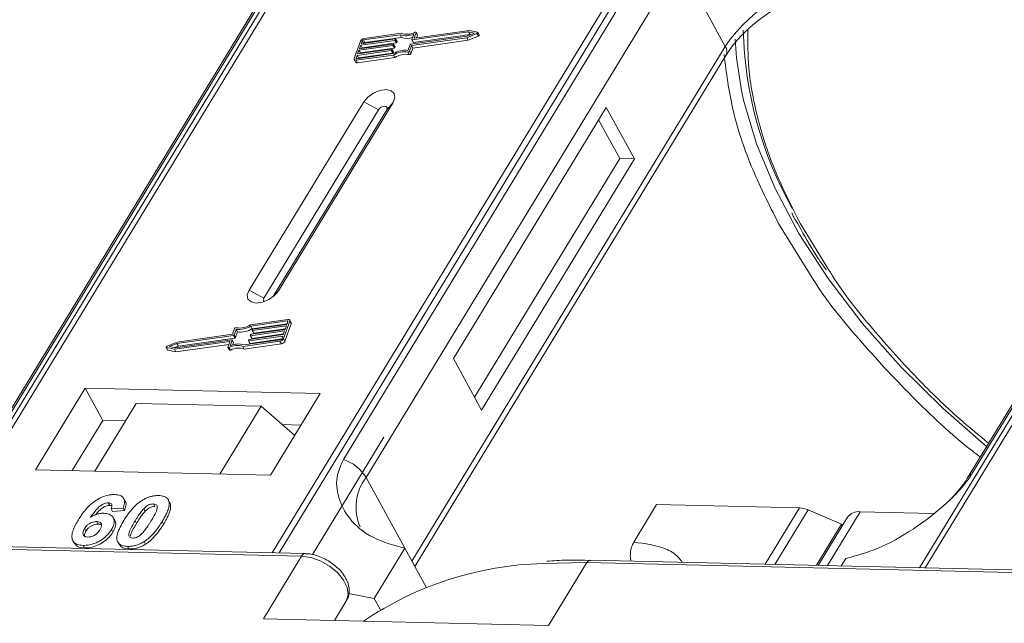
# Model space of a CAD drawing. Header units: millimetres. Extents: x 207 to 1682, y 260 to 1293.
# Tile 59 of 84: x 1227 to 1275, y 1062 to 1091. Entities that reach past the tile are written whole.
import ezdxf

# ---------------------------------------------------------------- set-up
doc = ezdxf.new("R2010")
doc.units = ezdxf.units.MM

msp = doc.modelspace()

# ---------------------------------------------------------------- linework, layer by layer
at = {"color": 7, "linetype": 'Continuous', "lineweight": 15}
for p, q in [((1244.245, 1101.307), (1222.565, 1065.678)), ((1222.834, 1065.671), (1244.531, 1101.329)), ((1260.748, 1100.956), (1239.051, 1065.299)), ((1239.384, 1065.292), (1261.064, 1100.922)), ((1292.372, 1100.203), (1270.692, 1064.573)), ((1270.961, 1064.567), (1292.658, 1100.224)), ((1225.122, 1070.262), (1240.435, 1095.428)), ((1240.22, 1095.242), (1224.908, 1070.076)), ((1257.839, 1095.029), (1242.526, 1069.863)), ((1243.634, 1068.986), (1258.947, 1094.152)), ((1261.188, 1090.054), (1258.947, 1094.152)), ((1288.347, 1094.137), (1273.034, 1068.972)), ((1273.248, 1069.158), (1288.561, 1094.324)), ((1245.298, 1090.625), (1243.51, 1090.371)), ((1245.352, 1090.7), (1243.535, 1090.442)), ((1245.367, 1090.499), (1245.298, 1090.625)), ((1245.811, 1090.16), (1248.57, 1090.551)), ((1245.871, 1090.387), (1245.969, 1090.661)), ((1248.647, 1090.764), (1245.887, 1090.372)), ((1245.956, 1090.246), (1248.716, 1090.638)), ((1245.988, 1090.471), (1246.08, 1090.727)), ((1248.691, 1090.838), (1246.004, 1090.456)), ((1246.148, 1090.62), (1246.08, 1090.746)), ((1246.08, 1090.727), (1246.149, 1090.601)), ((1246.102, 1090.47), (1246.149, 1090.601)), ((1248.563, 1090.483), (1249.055, 1090.69)), ((1248.57, 1090.551), (1248.932, 1090.704)), ((1248.632, 1090.357), (1249.124, 1090.564)), ((1248.932, 1090.704), (1248.647, 1090.764)), ((1248.716, 1090.638), (1248.647, 1090.764)), ((1249.079, 1090.756), (1248.691, 1090.838)), ((1248.716, 1090.638), (1248.756, 1090.63)), ((1249.055, 1090.69), (1249.124, 1090.564)), ((1249.163, 1090.619), (1249.094, 1090.745)), ((1243.36, 1090.316), (1243.054, 1089.465)), ((1244.946, 1090.104), (1243.286, 1089.868)), ((1243.311, 1089.939), (1244.971, 1090.175)), ((1243.375, 1090.117), (1243.311, 1089.939)), ((1245.035, 1090.352), (1243.375, 1090.117)), ((1243.444, 1089.991), (1243.375, 1090.117)), ((1243.4, 1090.188), (1245.06, 1090.423)), ((1243.451, 1090.329), (1243.4, 1090.188)), ((1243.444, 1089.991), (1245.104, 1090.226)), ((1243.52, 1090.204), (1243.451, 1090.329)), ((1243.51, 1090.371), (1243.579, 1090.245)), ((1243.579, 1090.245), (1245.367, 1090.499)), ((1245.015, 1089.978), (1244.946, 1090.104)), ((1244.988, 1090.161), (1244.975, 1090.125)), ((1245.044, 1089.999), (1244.975, 1090.125)), ((1245.057, 1090.044), (1244.988, 1090.17)), ((1245.057, 1090.034), (1244.988, 1090.161)), ((1245.104, 1090.226), (1245.035, 1090.352)), ((1245.077, 1090.409), (1245.064, 1090.373)), ((1245.133, 1090.247), (1245.064, 1090.373)), ((1245.146, 1090.292), (1245.077, 1090.418)), ((1245.146, 1090.283), (1245.077, 1090.409)), ((1245.133, 1090.247), (1245.146, 1090.283)), ((1245.683, 1089.864), (1245.782, 1090.139)), ((1245.755, 1089.824), (1245.854, 1090.098)), ((1245.854, 1090.098), (1248.563, 1090.483)), ((1245.923, 1089.972), (1245.854, 1090.098)), ((1245.871, 1090.378), (1245.94, 1090.252)), ((1245.956, 1090.246), (1245.887, 1090.372)), ((1245.923, 1089.972), (1248.632, 1090.357)), ((1245.996, 1090.457), (1245.988, 1090.471)), ((1248.632, 1090.357), (1248.563, 1090.483)), ((1243.196, 1089.62), (1243.145, 1089.478)), ((1243.153, 1089.378), (1244.97, 1089.636)), ((1243.179, 1089.449), (1244.966, 1089.703)), ((1244.857, 1089.856), (1243.196, 1089.62)), ((1243.265, 1089.494), (1243.196, 1089.62)), ((1243.222, 1089.691), (1244.882, 1089.927)), ((1243.286, 1089.868), (1243.222, 1089.691)), ((1243.265, 1089.494), (1244.926, 1089.73)), ((1243.355, 1089.742), (1243.286, 1089.868)), ((1243.342, 1089.708), (1243.355, 1089.742)), ((1243.355, 1089.742), (1245.015, 1089.978)), ((1243.431, 1089.956), (1243.444, 1089.991)), ((1244.926, 1089.73), (1244.857, 1089.856)), ((1244.899, 1089.912), (1244.886, 1089.877)), ((1244.955, 1089.751), (1244.886, 1089.877)), ((1244.967, 1089.795), (1244.898, 1089.921)), ((1244.899, 1089.912), (1244.968, 1089.786)), ((1244.955, 1089.751), (1244.968, 1089.786)), ((1245.038, 1089.51), (1244.97, 1089.636)), ((1245.044, 1089.999), (1245.057, 1090.034)), ((1245.678, 1089.783), (1245.747, 1089.657)), ((1245.824, 1089.698), (1245.755, 1089.824)), ((1245.824, 1089.698), (1245.923, 1089.972)), ((1261.188, 1090.054), (1245.875, 1064.888)), ((1246.018, 1064.627), (1261.222, 1089.613)), ((1243.055, 1089.41), (1243.124, 1089.284)), ((1243.145, 1089.478), (1243.161, 1089.45)), ((1243.222, 1089.252), (1243.153, 1089.378)), ((1243.222, 1089.252), (1245.038, 1089.51)), ((1243.253, 1089.46), (1243.265, 1089.494)), ((1243.518, 1087.349), (1237.915, 1078.142)), ((1239.352, 1078.109), (1244.954, 1087.316)), ((1243.518, 1087.349), (1244.238, 1086.959)), ((1244.954, 1087.316), (1244.648, 1086.949)), ((1244.238, 1086.959), (1238.636, 1077.752)), ((1239.096, 1077.825), (1244.648, 1086.949)), ((1255.37, 1087.076), (1247.9, 1074.8)), ((1256.749, 1084.555), (1255.37, 1087.076)), ((1256.031, 1084.571), (1254.996, 1086.463)), ((1248.935, 1072.909), (1256.031, 1084.571)), ((1249.28, 1072.279), (1256.749, 1084.555)), ((1256.749, 1084.555), (1256.031, 1084.571)), ((1263.793, 1081.403), (1265.521, 1078.616)), ((1266.293, 1079.069), (1264.871, 1081.379)), ((1238.636, 1077.752), (1237.915, 1078.142)), ((1239.352, 1078.109), (1239.163, 1077.883)), ((1239.808, 1076.708), (1237.992, 1076.45)), ((1239.783, 1076.637), (1237.995, 1076.383)), ((1239.602, 1075.77), (1239.907, 1076.621)), ((1239.765, 1076.466), (1239.816, 1076.608)), ((1239.809, 1076.589), (1239.783, 1076.637)), ((1239.975, 1076.55), (1239.906, 1076.676)), ((1239.907, 1076.621), (1239.976, 1076.495)), ((1237.206, 1076.262), (1237.107, 1075.988)), ((1237.278, 1076.222), (1237.18, 1075.948)), ((1237.347, 1076.096), (1237.278, 1076.222)), ((1239.65, 1076.147), (1237.99, 1075.912)), ((1238.064, 1076.257), (1237.995, 1076.383)), ((1238.015, 1075.982), (1239.676, 1076.218)), ((1238.063, 1076.174), (1238.075, 1076.21)), ((1238.063, 1076.165), (1238.132, 1076.039)), ((1238.064, 1076.257), (1239.777, 1076.501)), ((1239.739, 1076.396), (1238.079, 1076.16)), ((1238.148, 1076.034), (1238.079, 1076.16)), ((1238.105, 1076.231), (1239.765, 1076.466)), ((1238.148, 1076.034), (1239.688, 1076.252)), ((1239.587, 1075.97), (1239.65, 1076.147)), ((1239.671, 1075.644), (1239.976, 1076.495)), ((1239.676, 1076.218), (1239.739, 1076.396)), ((1234.315, 1075.322), (1237.074, 1075.714)), ((1237.15, 1075.927), (1234.391, 1075.535)), ((1237.107, 1075.988), (1234.398, 1075.603)), ((1234.46, 1075.409), (1237.219, 1075.801)), ((1237.091, 1075.7), (1236.992, 1075.426)), ((1237.159, 1075.583), (1237.09, 1075.709)), ((1237.16, 1075.574), (1237.091, 1075.7)), ((1237.219, 1075.801), (1237.15, 1075.927)), ((1237.249, 1075.822), (1237.18, 1075.948)), ((1237.249, 1075.822), (1237.347, 1076.096)), ((1237.61, 1075.386), (1239.426, 1075.644)), ((1237.664, 1075.461), (1239.452, 1075.715)), ((1237.884, 1075.678), (1237.897, 1075.713)), ((1237.885, 1075.669), (1237.953, 1075.543)), ((1239.561, 1075.899), (1237.901, 1075.663)), ((1237.97, 1075.537), (1237.901, 1075.663)), ((1237.926, 1075.734), (1239.587, 1075.97)), ((1237.97, 1075.537), (1239.51, 1075.756)), ((1237.973, 1075.926), (1237.986, 1075.961)), ((1237.974, 1075.917), (1238.043, 1075.791)), ((1238.059, 1075.785), (1237.99, 1075.912)), ((1238.059, 1075.785), (1239.599, 1076.004)), ((1239.426, 1075.644), (1239.495, 1075.518)), ((1239.51, 1075.757), (1239.561, 1075.899)), ((1239.671, 1075.644), (1239.602, 1075.77)), ((1233.867, 1075.341), (1233.936, 1075.215)), ((1233.883, 1075.331), (1234.27, 1075.249)), ((1233.952, 1075.205), (1233.883, 1075.331)), ((1234.398, 1075.603), (1233.906, 1075.396)), ((1233.952, 1075.205), (1234.339, 1075.123)), ((1234.391, 1075.535), (1234.029, 1075.383)), ((1234.029, 1075.383), (1234.315, 1075.322)), ((1234.27, 1075.249), (1236.957, 1075.63)), ((1234.339, 1075.123), (1234.27, 1075.249)), ((1234.274, 1075.331), (1234.46, 1075.409)), ((1234.339, 1075.123), (1236.928, 1075.49)), ((1234.46, 1075.409), (1234.391, 1075.535)), ((1236.973, 1075.616), (1236.881, 1075.359)), ((1236.882, 1075.341), (1236.951, 1075.215)), ((1237.004, 1075.21), (1236.935, 1075.336)), ((1236.97, 1075.606), (1236.957, 1075.63)), ((1237.122, 1075.469), (1237.16, 1075.574)), ((1237.679, 1075.26), (1237.61, 1075.386)), ((1237.679, 1075.26), (1239.495, 1075.518)), ((1247.9, 1074.8), (1249.28, 1072.279)), ((1229.899, 1073.347), (1227.472, 1069.357)), ((1241.392, 1073.083), (1229.899, 1073.347)), ((1229.899, 1073.347), (1230.762, 1071.771)), ((1238.965, 1069.093), (1241.392, 1073.083)), ((1232.398, 1072.605), (1230.381, 1069.29)), ((1232.398, 1072.605), (1238.503, 1072.465)), ((1236.487, 1069.15), (1238.503, 1072.465)), ((1238.503, 1072.465), (1240.148, 1071.037)), ((1230.762, 1071.771), (1229.268, 1069.316)), ((1231.875, 1071.745), (1230.762, 1071.771)), ((1240.458, 1071.548), (1239.535, 1071.569)), ((1244.506, 1070.957), (1241.014, 1065.218)), ((1227.472, 1069.357), (1238.965, 1069.093)), ((1243.634, 1068.986), (1245.53, 1065.519)), ((1231.859, 1067.828), (1231.79, 1067.954)), ((1233.92, 1067.95), (1233.914, 1067.961)), ((1231.036, 1067.74), (1231.105, 1067.614)), ((1231.754, 1067.489), (1231.17, 1067.45)), ((1231.17, 1067.45), (1231.239, 1067.324)), ((1231.754, 1067.489), (1231.823, 1067.362)), ((1232.837, 1067.33), (1232.768, 1067.456)), ((1233.24, 1067.689), (1233.309, 1067.563)), ((1233.993, 1067.831), (1234.062, 1067.705)), ((1256.716, 1065.818), (1257.836, 1067.659)), ((1257.836, 1067.659), (1264.82, 1067.499)), ((1264.82, 1067.499), (1263.146, 1064.747)), ((1231.239, 1067.324), (1231.823, 1067.362)), ((1231.349, 1066.881), (1231.28, 1067.008)), ((1265.239, 1067.4), (1263.618, 1064.736)), ((1265.239, 1067.4), (1266.87, 1066.705)), ((1267.172, 1067.047), (1265.736, 1064.687)), ((1266.182, 1064.677), (1267.782, 1067.306)), ((1271.358, 1067.224), (1267.782, 1067.306)), ((1230.471, 1066.827), (1230.54, 1066.701)), ((1232.345, 1066.863), (1232.414, 1066.737)), ((1233.671, 1066.833), (1233.74, 1066.707)), ((1265.643, 1064.689), (1266.87, 1066.705)), ((1266.914, 1066.624), (1266.87, 1066.705)), ((1240.665, 1065.262), (1206.481, 1066.047)), ((1229.873, 1066.483), (1229.942, 1066.357)), ((1231.192, 1066.442), (1231.261, 1066.316)), ((1206.299, 1065.922), (1240.482, 1065.138)), ((1229.307, 1065.892), (1229.376, 1065.766)), ((1229.801, 1065.662), (1229.87, 1065.536)), ((1231.495, 1065.826), (1231.564, 1065.699)), ((1231.976, 1065.612), (1232.045, 1065.486)), ((1232.783, 1065.846), (1232.851, 1065.72)), ((1240.482, 1065.138), (1238.615, 1062.069)), ((1245.53, 1065.519), (1244.036, 1063.064)), ((1245.53, 1065.519), (1246.573, 1063.614)), ((1252.266, 1064.779), (1254.426, 1064.818)), ((1252.558, 1061.749), (1254.426, 1064.818)), ((1254.426, 1064.818), (1288.609, 1064.033)), ((1288.791, 1064.158), (1254.608, 1064.942)), ((1266.858, 1064.661), (1267.079, 1065.025)), ((1242.774, 1063.306), (1244.036, 1063.064)), ((1242.675, 1062.962), (1242.083, 1061.989)), ((1242.083, 1061.989), (1242.675, 1062.962)), ((1244.036, 1063.064), (1244.336, 1062.517)), ((1238.615, 1062.069), (1252.558, 1061.749))]:
    msp.add_line(p, q, dxfattribs=at)
at = {"color": 7, "linetype": 'Continuous', "lineweight": 15, "flags": 128}
for points in [[(1246.026, 1090.75), (1246.038, 1090.754), (1246.05, 1090.757), (1246.06, 1090.757), (1246.069, 1090.754), (1246.076, 1090.75), (1246.08, 1090.744), (1246.082, 1090.736), (1246.08, 1090.727)], [(1249.079, 1090.756), (1249.088, 1090.752), (1249.094, 1090.745), (1249.097, 1090.737), (1249.095, 1090.727), (1249.089, 1090.716), (1249.08, 1090.706), (1249.068, 1090.697), (1249.055, 1090.69)], [(1249.124, 1090.564), (1249.137, 1090.571), (1249.149, 1090.58), (1249.158, 1090.59), (1249.164, 1090.601), (1249.165, 1090.611), (1249.163, 1090.619)], [(1244.971, 1090.175), (1244.976, 1090.175), (1244.98, 1090.175), (1244.983, 1090.174), (1244.986, 1090.172), (1244.988, 1090.17), (1244.989, 1090.167), (1244.989, 1090.164), (1244.988, 1090.161)], [(1245.06, 1090.423), (1245.065, 1090.424), (1245.069, 1090.423), (1245.072, 1090.422), (1245.075, 1090.42), (1245.077, 1090.418), (1245.078, 1090.415), (1245.078, 1090.412), (1245.077, 1090.409)], [(1245.887, 1090.372), (1245.883, 1090.372), (1245.879, 1090.372), (1245.876, 1090.374), (1245.873, 1090.375), (1245.871, 1090.378), (1245.87, 1090.38), (1245.87, 1090.383), (1245.871, 1090.387)], [(1246.004, 1090.456), (1246, 1090.456), (1245.996, 1090.456), (1245.993, 1090.457), (1245.99, 1090.459), (1245.988, 1090.461), (1245.987, 1090.464), (1245.987, 1090.467), (1245.988, 1090.471)], [(1261.986, 1087.903), (1261.743, 1089.496), (1261.679, 1090.418)], [(1244.882, 1089.927), (1244.886, 1089.927), (1244.89, 1089.927), (1244.894, 1089.926), (1244.896, 1089.924), (1244.898, 1089.922), (1244.899, 1089.919), (1244.899, 1089.916), (1244.899, 1089.912)], [(1243.153, 1089.378), (1243.127, 1089.377), (1243.103, 1089.379), (1243.083, 1089.385), (1243.067, 1089.396), (1243.056, 1089.409), (1243.05, 1089.426), (1243.049, 1089.445), (1243.054, 1089.465)], [(1243.145, 1089.478), (1243.144, 1089.471), (1243.144, 1089.465), (1243.146, 1089.46), (1243.15, 1089.455), (1243.155, 1089.452), (1243.162, 1089.449), (1243.17, 1089.449), (1243.179, 1089.449)], [(1244.954, 1087.316), (1245.043, 1087.552), (1245.008, 1087.754), (1244.856, 1087.893), (1244.609, 1087.946), (1244.306, 1087.905), (1243.992, 1087.778), (1243.715, 1087.582), (1243.518, 1087.349)], [(1273.965, 1070.502), (1271.839, 1072.353), (1269.757, 1074.407), (1267.875, 1076.532), (1266.215, 1078.705), (1264.792, 1080.905), (1263.623, 1083.106), (1262.719, 1085.287), (1262.09, 1087.425), (1261.986, 1087.903)], [(1244.648, 1086.949), (1244.673, 1087.016), (1244.663, 1087.074), (1244.62, 1087.114), (1244.549, 1087.129), (1244.463, 1087.117), (1244.373, 1087.081), (1244.295, 1087.025), (1244.238, 1086.959)], [(1237.915, 1078.142), (1237.827, 1077.905), (1237.862, 1077.703), (1238.014, 1077.564), (1238.26, 1077.511), (1238.564, 1077.552), (1238.878, 1077.679), (1239.154, 1077.875), (1239.352, 1078.109)], [(1238.636, 1077.752), (1238.611, 1077.684), (1238.621, 1077.627), (1238.664, 1077.587), (1238.669, 1077.585)], [(1239.816, 1076.608), (1239.817, 1076.615), (1239.817, 1076.621), (1239.815, 1076.627), (1239.811, 1076.631), (1239.806, 1076.635), (1239.799, 1076.637), (1239.791, 1076.638), (1239.783, 1076.637)], [(1239.808, 1076.708), (1239.834, 1076.71), (1239.858, 1076.708), (1239.878, 1076.701), (1239.894, 1076.691), (1239.906, 1076.677), (1239.912, 1076.661), (1239.912, 1076.642), (1239.907, 1076.621)], [(1238.079, 1076.16), (1238.075, 1076.159), (1238.071, 1076.16), (1238.068, 1076.161), (1238.065, 1076.163), (1238.063, 1076.165), (1238.062, 1076.168), (1238.062, 1076.171), (1238.063, 1076.174)], [(1237.074, 1075.714), (1237.078, 1075.714), (1237.082, 1075.714), (1237.086, 1075.713), (1237.088, 1075.711), (1237.09, 1075.709), (1237.091, 1075.706), (1237.091, 1075.703), (1237.091, 1075.7)], [(1237.901, 1075.663), (1237.896, 1075.663), (1237.893, 1075.663), (1237.889, 1075.664), (1237.886, 1075.666), (1237.885, 1075.668), (1237.884, 1075.671), (1237.883, 1075.674), (1237.884, 1075.678)], [(1237.99, 1075.912), (1237.986, 1075.911), (1237.982, 1075.912), (1237.978, 1075.913), (1237.976, 1075.914), (1237.974, 1075.917), (1237.973, 1075.919), (1237.973, 1075.923), (1237.973, 1075.926)], [(1233.883, 1075.331), (1233.873, 1075.335), (1233.867, 1075.341), (1233.865, 1075.35), (1233.867, 1075.36), (1233.872, 1075.37), (1233.881, 1075.38), (1233.893, 1075.389), (1233.906, 1075.396)], [(1236.935, 1075.336), (1236.923, 1075.332), (1236.912, 1075.33), (1236.901, 1075.33), (1236.892, 1075.332), (1236.885, 1075.337), (1236.881, 1075.343), (1236.88, 1075.35), (1236.881, 1075.359)], [(1236.951, 1075.215), (1236.954, 1075.21), (1236.961, 1075.206), (1236.97, 1075.204), (1236.981, 1075.204), (1236.992, 1075.206), (1237.004, 1075.21)], [(1236.957, 1075.63), (1236.961, 1075.631), (1236.965, 1075.63), (1236.969, 1075.629), (1236.971, 1075.627), (1236.973, 1075.625), (1236.974, 1075.622), (1236.974, 1075.619), (1236.973, 1075.616)], [(1240.482, 1065.138), (1240.929, 1065.074), (1241.396, 1064.907), (1241.845, 1064.651), (1242.235, 1064.329), (1242.534, 1063.968), (1242.715, 1063.599), (1242.764, 1063.254), (1242.675, 1062.962)]]:
    msp.add_lwpolyline(points, dxfattribs=at)
at = {"color": 7, "linetype": 'Continuous', "lineweight": 15}
for centre, radius, start, end in [((1267.361, 1085.902), 7.439, 91.2925, 146.0732), ((1245.589, 1091.484), 0.907, 251.2927, 294.8085), ((1245.634, 1091.469), 0.819, 249.8549, 298.6145), ((1246.129, 1090.61), 0.0214, 336.1246, 26.8104), ((1280.89, 1091.332), 18.828, 181.473, 209.2705), ((1243.565, 1090.216), 0.229, 97.4207, 153.8527), ((1243.52, 1090.296), 0.0762, 97.4207, 153.8527), ((1243.589, 1090.169), 0.0769, 97.5763, 152.4403), ((1244.941, 1090.142), 0.0381, 277.4207, 333.8527), ((1245.03, 1090.39), 0.0381, 277.4207, 333.8527), ((1245.099, 1090.264), 0.0381, 277.4207, 333.8527), ((1245.136, 1090.287), 0.011, 336.9348, 26.0002), ((1245.648, 1091.302), 0.85, 250.6487, 287.8017), ((1245.816, 1090.122), 0.0381, 97.4207, 153.8527), ((1245.952, 1090.261), 0.0149, 216.6597, 287.1115), ((1244.852, 1089.894), 0.0381, 277.4207, 333.8527), ((1244.921, 1089.768), 0.0381, 277.4207, 333.8527), ((1245.569, 1088.697), 1.173, 84.4424, 120.9301), ((1244.958, 1089.791), 0.011, 336.9348, 26.0002), ((1245.512, 1088.799), 0.998, 80.3986, 122.9491), ((1245.01, 1090.016), 0.0381, 277.4207, 333.8527), ((1245.581, 1088.673), 0.998, 80.3986, 122.9491), ((1245.047, 1090.039), 0.011, 336.9348, 26.0002), ((1245.689, 1089.856), 0.0736, 261.7629, 334.647), ((1245.758, 1089.729), 0.0736, 261.7629, 334.647), ((1260.847, 1089.806), 0.422, 332.7392, 35.9387), ((1243.196, 1089.337), 0.0892, 216.6597, 287.1115), ((1237.272, 1076.231), 0.0736, 81.7629, 154.647), ((1237.392, 1077.39), 1.173, 264.4424, 300.9301), ((1237.449, 1077.287), 0.998, 260.3986, 302.9491), ((1237.461, 1077.264), 1.173, 264.4424, 300.9301), ((1238.11, 1076.193), 0.0381, 97.4207, 153.8527), ((1239.916, 1076.521), 0.0661, 336.9348, 26.0002), ((1237.146, 1075.965), 0.0381, 277.4207, 333.8527), ((1237.215, 1075.839), 0.0381, 277.4207, 333.8527), ((1237.931, 1075.696), 0.0381, 97.4207, 153.8527), ((1238.02, 1075.945), 0.0381, 97.4207, 153.8527), ((1238.055, 1075.8), 0.0149, 216.6597, 287.1115), ((1238.144, 1076.048), 0.0149, 216.6597, 287.1115), ((1239.397, 1075.871), 0.229, 277.4207, 333.8527), ((1239.442, 1075.791), 0.0762, 277.4207, 333.8527), ((1239.466, 1075.745), 0.229, 277.4207, 333.8527), ((1233.954, 1075.226), 0.0212, 210.2186, 262.8226), ((1237.328, 1074.617), 0.819, 69.8549, 118.6145), ((1237.373, 1074.602), 0.907, 71.2927, 114.8085), ((1237.397, 1074.491), 0.819, 69.8549, 118.6145), ((1237.149, 1075.578), 0.011, 336.9348, 26.0002), ((1237.965, 1075.551), 0.0149, 216.6597, 287.1115), ((1241.884, 1067.914), 2.052, 31.4947, 71.765), ((1245.579, 1067.523), 2.434, 143.0587, 202.974), ((1273.446, 1068.714), 0.486, 114.0436, 148.1804), ((1264.77, 1066.345), 1.154, 66.0507, 87.522), ((1267.702, 1066.647), 0.664, 83.0653, 142.99), ((1240.674, 1065.052), 0.21, 92.0598, 156.0028), ((1252.734, 1048.314), 16.472, 91.6287, 124.0831), ((1254.625, 1064.722), 0.221, 94.3757, 154.3004)]:
    msp.add_arc(centre, radius, start, end, dxfattribs=at)
for points, knots in [([(1261.238, 1089.615), (1261.286, 1089.701), (1261.457, 1090), (1261.864, 1090.478), (1262.391, 1090.992), (1262.946, 1091.441), (1263.473, 1091.802), (1263.842, 1092.012), (1263.977, 1092.088)], [0, 0, 0, 0, 0.0972859, 0.3406221, 0.5254687, 0.6869716, 0.885597, 1, 1, 1, 1]), ([(1264.871, 1081.379), (1264.442, 1082.224), (1263.57, 1083.94), (1262.737, 1086.499), (1262.29, 1088.839), (1262.291, 1090.258), (1262.292, 1090.88)], [0, 0, 0, 0, 0.255322, 0.518562, 0.789217, 1, 1, 1, 1]), ([(1261.13, 1089.659), (1261.243, 1088.777), (1261.47, 1087.011), (1262.372, 1084.227), (1263.321, 1082.341), (1263.793, 1081.403)], [0, 0, 0, 0, 0.3344532, 0.6690302, 1, 1, 1, 1]), ([(1264.449, 1081.907), (1264.478, 1081.843), (1264.572, 1081.643), (1264.696, 1081.443), (1264.78, 1081.306)], [0, 0, 0, 0, 0.317467, 1, 1, 1, 1]), ([(1264.78, 1081.306), (1265.054, 1080.809), (1265.453, 1080.085), (1265.956, 1079.367), (1266.115, 1079.141)], [0, 0, 0, 0, 0.685846, 1, 1, 1, 1]), ([(1274.062, 1070.66), (1273.624, 1071.02), (1272.445, 1071.988), (1270.505, 1073.855), (1268.371, 1076.226), (1266.916, 1078.047), (1266.338, 1078.994), (1266.293, 1079.069)], [0, 0, 0, 0, 0.139905, 0.3768262, 0.6798421, 0.9746062, 1, 1, 1, 1]), ([(1265.521, 1078.616), (1265.524, 1078.611), (1266.121, 1077.646), (1267.692, 1075.726), (1270.271, 1072.94), (1272.311, 1071.006), (1273.524, 1070.084), (1273.652, 1069.987)], [0, 0, 0, 0, 0.001708, 0.316913, 0.637904, 0.961869, 1, 1, 1, 1]), ([(1242.526, 1069.863), (1242.414, 1069.617), (1242.13, 1068.987), (1242.239, 1067.969), (1242.796, 1066.895), (1243.887, 1065.975), (1244.984, 1065.671), (1245.53, 1065.519)], [0, 0, 0, 0, 0.1257134, 0.3212757, 0.5244662, 0.763484, 1, 1, 1, 1]), ([(1267.079, 1065.025), (1267.598, 1065.162), (1268.634, 1065.436), (1270.382, 1066.406), (1271.819, 1067.516), (1272.784, 1068.48), (1273.123, 1068.975), (1273.248, 1069.158)], [0, 0, 0, 0, 0.249096, 0.498243, 0.745205, 0.90541, 1, 1, 1, 1]), ([(1273.032, 1068.971), (1273.029, 1068.964), (1272.935, 1068.781), (1272.62, 1068.378), (1272.219, 1067.92), (1271.926, 1067.665), (1271.847, 1067.596)], [0, 0, 0, 0, 0.0148763, 0.4238311, 0.846052, 1, 1, 1, 1]), ([(1229.572, 1066.91), (1229.624, 1066.992), (1229.78, 1067.238), (1230.053, 1067.578), (1230.443, 1067.885), (1230.805, 1068.065), (1231.122, 1068.144), (1231.294, 1068.147), (1231.356, 1068.148)], [0, 0, 0, 0, 0.142337, 0.429127, 0.589943, 0.751205, 0.909895, 1, 1, 1, 1]), ([(1231.356, 1068.148), (1231.45, 1068.139), (1231.619, 1068.123), (1231.775, 1068.005), (1231.845, 1067.831), (1231.817, 1067.647), (1231.768, 1067.524), (1231.754, 1067.489)], [0, 0, 0, 0, 0.2426908, 0.4390024, 0.635006, 0.8950587, 1, 1, 1, 1]), ([(1232.682, 1067.864), (1232.733, 1067.894), (1232.836, 1067.955), (1233, 1068.024), (1233.167, 1068.071), (1233.302, 1068.092), (1233.409, 1068.099), (1233.462, 1068.099), (1233.489, 1068.099)], [0, 0, 0, 0, 0.193776, 0.3936, 0.587864, 0.788908, 0.894169, 1, 1, 1, 1]), ([(1233.489, 1068.099), (1233.536, 1068.096), (1233.631, 1068.091), (1233.757, 1068.061), (1233.865, 1068.01), (1233.932, 1067.947), (1233.972, 1067.885), (1233.986, 1067.849), (1233.993, 1067.831)], [0, 0, 0, 0, 0.192627, 0.388684, 0.582013, 0.783201, 0.891038, 1, 1, 1, 1]), ([(1231.036, 1067.74), (1230.995, 1067.737), (1230.913, 1067.733), (1230.767, 1067.674), (1230.6, 1067.57), (1230.387, 1067.35), (1230.258, 1067.166), (1230.169, 1067.041)], [0, 0, 0, 0, 0.112049, 0.22438, 0.370115, 0.570276, 1, 1, 1, 1]), ([(1230.415, 1067.158), (1230.415, 1067.158), (1230.472, 1067.236), (1230.575, 1067.355), (1230.752, 1067.502), (1230.903, 1067.579), (1231.025, 1067.612), (1231.082, 1067.613), (1231.105, 1067.614)], [0, 0, 0, 0, 0.000071, 0.368569, 0.571075, 0.774891, 0.911654, 1, 1, 1, 1]), ([(1231.17, 1067.45), (1231.19, 1067.497), (1231.222, 1067.573), (1231.211, 1067.663), (1231.165, 1067.714), (1231.1, 1067.736), (1231.054, 1067.739), (1231.036, 1067.74)], [0, 0, 0, 0, 0.33384, 0.524547, 0.716372, 0.891824, 1, 1, 1, 1]), ([(1231.105, 1067.614), (1231.144, 1067.613), (1231.187, 1067.611), (1231.212, 1067.592), (1231.215, 1067.59)], [0, 0, 0, 0, 0.900108, 1, 1, 1, 1]), ([(1231.795, 1066.881), (1231.847, 1066.963), (1231.964, 1067.149), (1232.213, 1067.471), (1232.471, 1067.727), (1232.661, 1067.851), (1232.682, 1067.864)], [0, 0, 0, 0, 0.237381, 0.538918, 0.949082, 1, 1, 1, 1]), ([(1231.823, 1067.362), (1231.851, 1067.442), (1231.905, 1067.603), (1231.912, 1067.77), (1231.859, 1067.823), (1231.855, 1067.826)], [0, 0, 0, 0, 0.4817849, 0.9693075, 1, 1, 1, 1]), ([(1232.345, 1066.863), (1232.37, 1066.904), (1232.421, 1066.986), (1232.492, 1067.097), (1232.56, 1067.196), (1232.623, 1067.283), (1232.69, 1067.37), (1232.742, 1067.427), (1232.768, 1067.456)], [0, 0, 0, 0, 0.20527, 0.410616, 0.557148, 0.703844, 0.851475, 1, 1, 1, 1]), ([(1232.768, 1067.456), (1232.811, 1067.498), (1232.88, 1067.566), (1233.005, 1067.641), (1233.118, 1067.68), (1233.196, 1067.689), (1233.235, 1067.689), (1233.24, 1067.689)], [0, 0, 0, 0, 0.334804, 0.542561, 0.750382, 0.970721, 1, 1, 1, 1]), ([(1232.837, 1067.33), (1232.88, 1067.372), (1232.949, 1067.44), (1233.074, 1067.515), (1233.187, 1067.554), (1233.265, 1067.563), (1233.304, 1067.563), (1233.309, 1067.563)], [0, 0, 0, 0, 0.334804, 0.542561, 0.750382, 0.970721, 1, 1, 1, 1]), ([(1233.24, 1067.689), (1233.279, 1067.685), (1233.348, 1067.677), (1233.412, 1067.629), (1233.439, 1067.541), (1233.409, 1067.373), (1233.288, 1067.129), (1233.175, 1066.941), (1233.119, 1066.845)], [0, 0, 0, 0, 0.105646, 0.186221, 0.267042, 0.431541, 0.712708, 1, 1, 1, 1]), ([(1233.993, 1067.831), (1234.001, 1067.797), (1234.017, 1067.729), (1234.006, 1067.585), (1233.96, 1067.402), (1233.872, 1067.198), (1233.775, 1067.007), (1233.706, 1066.891), (1233.671, 1066.833)], [0, 0, 0, 0, 0.118432, 0.239329, 0.449434, 0.664178, 0.83182, 1, 1, 1, 1]), ([(1233.74, 1066.707), (1233.788, 1066.789), (1233.896, 1066.971), (1234.032, 1067.273), (1234.1, 1067.535), (1234.07, 1067.67), (1234.062, 1067.705)], [0, 0, 0, 0, 0.2367747, 0.5279276, 0.8783337, 1, 1, 1, 1]), ([(1234.062, 1067.705), (1234.05, 1067.737), (1234.032, 1067.786), (1233.992, 1067.821), (1233.979, 1067.833)], [0, 0, 0, 0, 0.667997, 1, 1, 1, 1]), ([(1230.169, 1067.041), (1230.221, 1067.07), (1230.325, 1067.128), (1230.464, 1067.182), (1230.574, 1067.21), (1230.655, 1067.226), (1230.736, 1067.234), (1230.788, 1067.234), (1230.814, 1067.234)], [0, 0, 0, 0, 0.243654, 0.49576, 0.617892, 0.741503, 0.870025, 1, 1, 1, 1]), ([(1230.814, 1067.234), (1230.906, 1067.225), (1231.093, 1067.205), (1231.262, 1067.067), (1231.341, 1066.877), (1231.31, 1066.658), (1231.229, 1066.508), (1231.192, 1066.442)], [0, 0, 0, 0, 0.210216, 0.421975, 0.620016, 0.831037, 1, 1, 1, 1]), ([(1232.414, 1066.737), (1232.439, 1066.778), (1232.49, 1066.86), (1232.561, 1066.971), (1232.629, 1067.07), (1232.692, 1067.157), (1232.759, 1067.244), (1232.811, 1067.301), (1232.837, 1067.33)], [0, 0, 0, 0, 0.20527, 0.410616, 0.557148, 0.703844, 0.851475, 1, 1, 1, 1]), ([(1229.801, 1065.662), (1229.708, 1065.671), (1229.521, 1065.688), (1229.338, 1065.817), (1229.242, 1066.009), (1229.27, 1066.342), (1229.421, 1066.657), (1229.551, 1066.875), (1229.572, 1066.91)], [0, 0, 0, 0, 0.148269, 0.297647, 0.442421, 0.607851, 0.935658, 1, 1, 1, 1]), ([(1229.873, 1066.483), (1229.907, 1066.533), (1229.963, 1066.617), (1230.092, 1066.72), (1230.221, 1066.784), (1230.353, 1066.824), (1230.433, 1066.826), (1230.471, 1066.827)], [0, 0, 0, 0, 0.276721, 0.45687, 0.637007, 0.824068, 1, 1, 1, 1]), ([(1229.942, 1066.357), (1229.976, 1066.407), (1230.032, 1066.491), (1230.161, 1066.593), (1230.29, 1066.658), (1230.422, 1066.698), (1230.502, 1066.7), (1230.54, 1066.701)], [0, 0, 0, 0, 0.276721, 0.45687, 0.637007, 0.824068, 1, 1, 1, 1]), ([(1230.471, 1066.827), (1230.518, 1066.823), (1230.604, 1066.815), (1230.684, 1066.754), (1230.719, 1066.669), (1230.695, 1066.555), (1230.649, 1066.473), (1230.625, 1066.43)], [0, 0, 0, 0, 0.213757, 0.394944, 0.576585, 0.777311, 1, 1, 1, 1]), ([(1230.54, 1066.701), (1230.589, 1066.698), (1230.657, 1066.695), (1230.695, 1066.662), (1230.706, 1066.653)], [0, 0, 0, 0, 0.715718, 1, 1, 1, 1]), ([(1231.261, 1066.316), (1231.304, 1066.398), (1231.391, 1066.563), (1231.411, 1066.762), (1231.355, 1066.848), (1231.338, 1066.875)], [0, 0, 0, 0, 0.401791, 0.807526, 1, 1, 1, 1]), ([(1231.976, 1065.612), (1231.882, 1065.62), (1231.695, 1065.638), (1231.515, 1065.765), (1231.425, 1065.962), (1231.486, 1066.341), (1231.669, 1066.661), (1231.795, 1066.881)], [0, 0, 0, 0, 0.1475277, 0.2965695, 0.43214, 0.6087374, 1, 1, 1, 1]), ([(1232.225, 1066.021), (1232.179, 1066.027), (1232.105, 1066.037), (1232.044, 1066.092), (1232.027, 1066.186), (1232.061, 1066.355), (1232.186, 1066.594), (1232.292, 1066.773), (1232.345, 1066.863)], [0, 0, 0, 0, 0.125351, 0.202197, 0.279182, 0.459742, 0.727968, 1, 1, 1, 1]), ([(1232.116, 1066.105), (1232.12, 1066.137), (1232.134, 1066.252), (1232.258, 1066.469), (1232.362, 1066.647), (1232.414, 1066.737)], [0, 0, 0, 0, 0.159501, 0.57679, 1, 1, 1, 1]), ([(1233.119, 1066.845), (1233.093, 1066.804), (1233.043, 1066.723), (1232.971, 1066.612), (1232.904, 1066.513), (1232.841, 1066.426), (1232.774, 1066.34), (1232.723, 1066.283), (1232.697, 1066.255)], [0, 0, 0, 0, 0.205942, 0.411959, 0.558149, 0.704502, 0.851801, 1, 1, 1, 1]), ([(1233.671, 1066.833), (1233.62, 1066.751), (1233.503, 1066.565), (1233.258, 1066.247), (1233.001, 1065.99), (1232.81, 1065.864), (1232.783, 1065.846)], [0, 0, 0, 0, 0.236629, 0.537361, 0.932986, 1, 1, 1, 1]), ([(1232.851, 1065.72), (1232.9, 1065.753), (1232.998, 1065.819), (1233.162, 1065.959), (1233.337, 1066.141), (1233.499, 1066.344), (1233.632, 1066.534), (1233.704, 1066.649), (1233.74, 1066.707)], [0, 0, 0, 0, 0.11827, 0.23888, 0.450732, 0.667209, 0.83334, 1, 1, 1, 1]), ([(1230.039, 1066.071), (1229.993, 1066.077), (1229.9, 1066.088), (1229.818, 1066.162), (1229.786, 1066.261), (1229.812, 1066.374), (1229.853, 1066.448), (1229.873, 1066.483)], [0, 0, 0, 0, 0.207905, 0.419981, 0.630626, 0.821735, 1, 1, 1, 1]), ([(1231.192, 1066.442), (1231.136, 1066.359), (1231.024, 1066.194), (1230.763, 1065.963), (1230.446, 1065.784), (1230.107, 1065.673), (1229.903, 1065.665), (1229.801, 1065.662)], [0, 0, 0, 0, 0.197831, 0.3973, 0.59891, 0.798741, 1, 1, 1, 1]), ([(1229.887, 1066.067), (1229.877, 1066.091), (1229.854, 1066.144), (1229.882, 1066.248), (1229.922, 1066.322), (1229.942, 1066.357)], [0, 0, 0, 0, 0.296139, 0.660307, 1, 1, 1, 1]), ([(1229.87, 1065.536), (1229.971, 1065.539), (1230.172, 1065.546), (1230.502, 1065.653), (1230.813, 1065.825), (1231.082, 1066.054), (1231.201, 1066.227), (1231.261, 1066.316)], [0, 0, 0, 0, 0.198208, 0.398397, 0.584963, 0.787074, 1, 1, 1, 1]), ([(1230.625, 1066.43), (1230.59, 1066.378), (1230.534, 1066.293), (1230.414, 1066.185), (1230.295, 1066.12), (1230.164, 1066.077), (1230.083, 1066.073), (1230.039, 1066.071)], [0, 0, 0, 0, 0.288697, 0.463553, 0.639942, 0.801808, 1, 1, 1, 1]), ([(1232.697, 1066.255), (1232.654, 1066.213), (1232.585, 1066.145), (1232.461, 1066.07), (1232.349, 1066.031), (1232.271, 1066.022), (1232.231, 1066.021), (1232.225, 1066.021)], [0, 0, 0, 0, 0.333678, 0.540413, 0.747264, 0.961209, 1, 1, 1, 1]), ([(1229.387, 1065.772), (1229.415, 1065.725), (1229.482, 1065.615), (1229.673, 1065.547), (1229.822, 1065.539), (1229.87, 1065.536)], [0, 0, 0, 0, 0.338595, 0.784132, 1, 1, 1, 1]), ([(1231.576, 1065.707), (1231.597, 1065.669), (1231.65, 1065.571), (1231.829, 1065.502), (1231.983, 1065.49), (1232.045, 1065.486)], [0, 0, 0, 0, 0.2754092, 0.7103646, 1, 1, 1, 1]), ([(1232.783, 1065.846), (1232.732, 1065.816), (1232.629, 1065.755), (1232.465, 1065.687), (1232.298, 1065.639), (1232.162, 1065.618), (1232.055, 1065.612), (1232.002, 1065.612), (1231.976, 1065.612)], [0, 0, 0, 0, 0.193769, 0.393564, 0.587886, 0.789131, 0.894283, 1, 1, 1, 1]), ([(1232.045, 1065.486), (1232.094, 1065.486), (1232.192, 1065.487), (1232.35, 1065.51), (1232.516, 1065.555), (1232.657, 1065.612), (1232.769, 1065.67), (1232.824, 1065.703), (1232.851, 1065.72)], [0, 0, 0, 0, 0.193594, 0.390501, 0.584817, 0.78683, 0.892868, 1, 1, 1, 1]), ([(1256.716, 1065.818), (1256.677, 1065.741), (1256.601, 1065.589), (1256.551, 1065.299), (1256.545, 1065.056), (1256.575, 1064.931), (1256.584, 1064.897)], [0, 0, 0, 0, 0.295987, 0.591974, 0.887961, 1, 1, 1, 1]), ([(1259.092, 1064.84), (1259.024, 1064.932), (1258.825, 1065.205), (1258.112, 1065.641), (1257.266, 1065.748), (1256.716, 1065.818)], [0, 0, 0, 0, 0.152259, 0.448917, 1, 1, 1, 1]), ([(1241.797, 1064.904), (1241.596, 1065.007), (1241.318, 1065.15), (1240.932, 1065.245), (1240.76, 1065.251), (1240.667, 1065.254)], [0, 0, 0, 0, 0.538027, 0.74783, 1, 1, 1, 1]), ([(1242.627, 1064.061), (1242.601, 1064.111), (1242.523, 1064.264), (1242.266, 1064.568), (1241.978, 1064.775), (1241.797, 1064.904)], [0, 0, 0, 0, 0.1526432, 0.4684968, 1, 1, 1, 1]), ([(1254.617, 1064.925), (1254.222, 1064.939), (1253.481, 1064.965), (1252.787, 1064.911), (1252.464, 1064.886)], [0, 0, 0, 0, 0.533839, 1, 1, 1, 1]), ([(1242.674, 1062.981), (1242.687, 1062.996), (1242.795, 1063.123), (1242.827, 1063.466), (1242.769, 1063.817), (1242.656, 1064.011), (1242.627, 1064.061)], [0, 0, 0, 0, 0.054424, 0.4493774, 0.857077, 1, 1, 1, 1])]:
    msp.add_open_spline(points, degree=3, knots=knots, dxfattribs=at)

doc.saveas('drawing.dxf')
